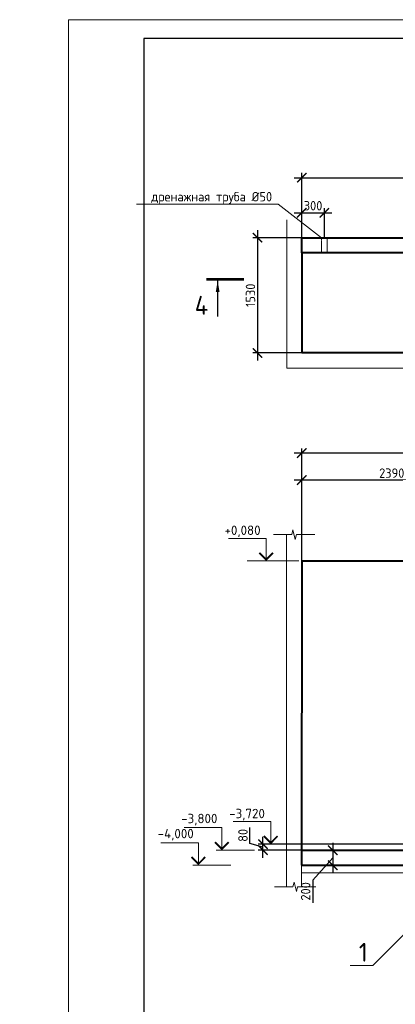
# Model space of a CAD drawing. Header units: millimetres. Extents: x 130535 to 3472113, y -52734 to 121434.
# Tile 63 of 100: x 602507 to 612487, y 8071 to 34210. Entities that reach past the tile are written whole.
import ezdxf
from ezdxf import colors
from ezdxf.entities.mleader import LeaderData, LeaderLine
from ezdxf.math import Vec2, Vec3

# ---------------------------------------------------------------- set-up
doc = ezdxf.new("R2010")
doc.units = ezdxf.units.MM
doc.linetypes.add('DASHED', pattern=[7, 5, -2, 0])
doc.layers.get('DEFPOINTS').update_dxf_attribs({"color": 1, "lineweight": 0})
for name, color, linetype, lineweight in [('РАЗМЕРЫ', 1, 'Continuous', 9), ('Разрез жилая часть$0$Отметки', 1, 'Continuous', 20), ('Символы 0.20', 1, 'Continuous', 20), ('стены монолит', 126, 'Continuous', 40), ('Тонкая', 81, 'Continuous', 20), ('ТОНКИЕ', 7, 'Continuous', 9), ('Штриховая 0.20', 42, 'DASHED', 20)]:
    doc.layers.add(name, color=color, linetype=linetype, lineweight=lineweight)
doc.layers.add('ТОЛСТЫЕ_ОСНОВНЫЕ', color=6, linetype='Continuous')
doc.styles.add('GOST-2.304_Type-B', font='GOST_Common.ttf')
doc.styles.add('ГОСТ', font='isocpeur.TTF')
doc.dimstyles.new('СПДС', dxfattribs={"dimscale": 100, "dimtxt": 2.5, "dimasz": 2.5, "dimexe": 1.25, "dimexo": 0, "dimtad": 1, "dimdec": 0, "dimtxsty": 'GOST-2.304_Type-B', "dimblk": 'ARCHTICK', "dimcen": 2.5, "dimdle": 2, "dimadec": 0, "dimazin": 2, "dimtfac": 0.75, "dimtdec": 0, "dimtmove": 1, "dimatfit": 3, "dimfxl": 1, "dimtolj": 1, "dimarcsym": 1})

# ---------------------------------------------------------------- blocks, each defined once
blk = doc.blocks.new('*U5')
at = {"layer": 'ТОЛСТЫЕ_ОСНОВНЫЕ', "color": 6}
blk.add_lwpolyline([(20, 5), (589, 5), (589, 415), (20, 415)], close=True, dxfattribs=at)
at = {"layer": 'ТОНКИЕ'}
blk.add_lwpolyline([(0, 0), (594, 0), (594, 420), (0, 420)], close=True, dxfattribs=at)
blk = doc.blocks.new('_None')
blk = doc.blocks.new('_ArchTick')
at = {"color": 0, "linetype": 'ByBlock', "const_width": 0.15}
blk.add_lwpolyline([(-0.5, -0.5), (0.5, 0.5)], dxfattribs=at)
blk = doc.blocks.new('*D305')
at = {"layer": 'DEFPOINTS', "color": 0, "linetype": 'Continuous', "lineweight": 0, "transparency": 16777216}
for p in [(610002, 22703), (610002, 19841), (625382, 19841)]:
    blk.add_point(p, dxfattribs=at)
at = {"layer": 'РАЗМЕРЫ', "color": 0, "linetype": 'Continuous', "lineweight": -2, "transparency": 16777216}
for p, q in [((610002, 19841), (610002, 22828)), ((625382, 19841), (625382, 22828)), ((625582, 22703), (609802, 22703))]:
    blk.add_line(p, q, dxfattribs=at)
at = {"layer": 'РАЗМЕРЫ', "color": 0, "linetype": 'Continuous', "lineweight": -2, "transparency": 16777216, "xscale": 250, "yscale": 250, "zscale": 250, "rotation": 180}
blk.add_blockref('_ArchTick', (610002, 22703), dxfattribs=at)
at = {"layer": 'РАЗМЕРЫ', "color": 0, "linetype": 'Continuous', "lineweight": -2, "transparency": 16777216, "xscale": 250, "yscale": 250, "zscale": 250}
blk.add_blockref('_ArchTick', (625382, 22703), dxfattribs=at)
at = {"layer": 'РАЗМЕРЫ', "color": 0, "linetype": 'Continuous', "lineweight": 0, "transparency": 16777216, "insert": (617692, 22891), "char_height": 250, "attachment_point": 5, "style": 'GOST-2.304_Type-B'}
blk.add_mtext('\\A1;7690', dxfattribs=at)
blk = doc.blocks.new('*D306')
at = {"layer": 'DEFPOINTS', "color": 0, "linetype": 'Continuous', "lineweight": 0, "transparency": 16777216}
for p in [(610002, 21985), (610002, 19841), (614782, 12573)]:
    blk.add_point(p, dxfattribs=at)
at = {"layer": 'РАЗМЕРЫ', "color": 0, "linetype": 'Continuous', "lineweight": -2, "transparency": 16777216}
for p, q in [((614982, 21985), (609802, 21985)), ((610002, 19841), (610002, 22110)), ((614782, 12573), (614782, 22110))]:
    blk.add_line(p, q, dxfattribs=at)
at = {"layer": 'РАЗМЕРЫ', "color": 0, "linetype": 'Continuous', "lineweight": -2, "transparency": 16777216, "xscale": 250, "yscale": 250, "zscale": 250, "rotation": 180}
blk.add_blockref('_ArchTick', (610002, 21985), dxfattribs=at)
at = {"layer": 'РАЗМЕРЫ', "color": 0, "linetype": 'Continuous', "lineweight": -2, "transparency": 16777216, "xscale": 250, "yscale": 250, "zscale": 250}
blk.add_blockref('_ArchTick', (614782, 21985), dxfattribs=at)
at = {"layer": 'РАЗМЕРЫ', "color": 0, "linetype": 'Continuous', "lineweight": 0, "transparency": 16777216, "insert": (612392, 22172), "char_height": 250, "attachment_point": 5, "style": 'GOST-2.304_Type-B'}
blk.add_mtext('\\A1;2390', dxfattribs=at)
blk = doc.blocks.new('*D307')
at = {"layer": 'DEFPOINTS', "color": 0, "linetype": 'Continuous', "lineweight": 0, "transparency": 16777216}
for p in [(610002, 28422), (608826, 25362), (610002, 25362)]:
    blk.add_point(p, dxfattribs=at)
at = {"layer": 'РАЗМЕРЫ', "color": 0, "linetype": 'Continuous', "lineweight": -2, "transparency": 16777216}
for p, q in [((608826, 28622), (608826, 25162)), ((610002, 28422), (608701, 28422)), ((610002, 25362), (608701, 25362))]:
    blk.add_line(p, q, dxfattribs=at)
at = {"layer": 'РАЗМЕРЫ', "color": 0, "linetype": 'Continuous', "lineweight": -2, "transparency": 16777216, "xscale": 250, "yscale": 250, "zscale": 250}
for p, rotation in [((608826, 28422), 90), ((608826, 25362), 270)]:
    blk.add_blockref('_ArchTick', p, dxfattribs=dict(at, rotation=rotation))
at = {"layer": 'РАЗМЕРЫ', "color": 0, "linetype": 'Continuous', "lineweight": 0, "transparency": 16777216, "insert": (608639, 26892), "char_height": 250, "attachment_point": 5, "rotation": 90, "style": 'GOST-2.304_Type-B'}
blk.add_mtext('\\A1;1530', dxfattribs=at)
blk = doc.blocks.new('*D308')
at = {"layer": 'DEFPOINTS', "color": 0, "linetype": 'Continuous', "lineweight": 0, "transparency": 16777216}
for p in [(625382, 30016), (625382, 28422), (610002, 28222)]:
    blk.add_point(p, dxfattribs=at)
at = {"layer": 'РАЗМЕРЫ', "color": 0, "linetype": 'Continuous', "lineweight": -2, "transparency": 16777216}
for p, q in [((610002, 28222), (610002, 30141)), ((625382, 28422), (625382, 30141)), ((609802, 30016), (625582, 30016))]:
    blk.add_line(p, q, dxfattribs=at)
at = {"layer": 'РАЗМЕРЫ', "color": 0, "linetype": 'Continuous', "lineweight": -2, "transparency": 16777216, "xscale": 250, "yscale": 250, "zscale": 250, "rotation": 180}
blk.add_blockref('_ArchTick', (610002, 30016), dxfattribs=at)
at = {"layer": 'РАЗМЕРЫ', "color": 0, "linetype": 'Continuous', "lineweight": -2, "transparency": 16777216, "xscale": 250, "yscale": 250, "zscale": 250}
blk.add_blockref('_ArchTick', (625382, 30016), dxfattribs=at)
at = {"layer": 'РАЗМЕРЫ', "color": 0, "linetype": 'Continuous', "lineweight": 0, "transparency": 16777216, "insert": (617692, 30204), "char_height": 250, "attachment_point": 5, "style": 'GOST-2.304_Type-B'}
blk.add_mtext('\\A1;7690', dxfattribs=at)
blk = doc.blocks.new('*D329')
at = {"layer": 'DEFPOINTS', "color": 0, "linetype": 'Continuous', "lineweight": 0, "transparency": 16777216}
for p in [(610602, 29083), (610002, 28422), (610602, 28422)]:
    blk.add_point(p, dxfattribs=at)
at = {"layer": 'РАЗМЕРЫ', "color": 0, "linetype": 'Continuous', "lineweight": -2, "transparency": 16777216}
for p, q in [((609802, 29083), (610802, 29083)), ((610002, 28422), (610002, 29208)), ((610602, 28422), (610602, 29208))]:
    blk.add_line(p, q, dxfattribs=at)
at = {"layer": 'РАЗМЕРЫ', "color": 0, "linetype": 'Continuous', "lineweight": -2, "transparency": 16777216, "xscale": 250, "yscale": 250, "zscale": 250, "rotation": 180}
blk.add_blockref('_ArchTick', (610002, 29083), dxfattribs=at)
at = {"layer": 'РАЗМЕРЫ', "color": 0, "linetype": 'Continuous', "lineweight": -2, "transparency": 16777216, "xscale": 250, "yscale": 250, "zscale": 250}
blk.add_blockref('_ArchTick', (610602, 29083), dxfattribs=at)
at = {"layer": 'РАЗМЕРЫ', "color": 0, "linetype": 'Continuous', "lineweight": 0, "transparency": 16777216, "insert": (610302, 29271), "char_height": 250, "attachment_point": 5, "style": 'GOST-2.304_Type-B'}
blk.add_mtext('\\A1;300', dxfattribs=at)
blk = doc.blocks.new('*D486')
at = {"layer": 'DEFPOINTS', "color": 0, "linetype": 'Continuous', "lineweight": 0, "transparency": 16777216}
for p in [(613379, 12161, -700), (610824, 11761), (613379, 11761, -1050)]:
    blk.add_point(p, dxfattribs=at)
at = {"layer": 'РАЗМЕРЫ', "color": 0, "linetype": 'Continuous', "lineweight": -2, "transparency": 16777216}
for p, q in [((610824, 12361), (610824, 11561)), ((613379, 12161), (610699, 12161)), ((610824, 11961), (610293, 11369)), ((613379, 11761), (610699, 11761)), ((610293, 11369), (610293, 10769))]:
    blk.add_line(p, q, dxfattribs=at)
at = {"layer": 'РАЗМЕРЫ', "color": 0, "linetype": 'Continuous', "lineweight": -2, "transparency": 16777216, "xscale": 250, "yscale": 250, "zscale": 250}
for p, rotation in [((610824, 12161), 90), ((610824, 11761), 270)]:
    blk.add_blockref('_ArchTick', p, dxfattribs=dict(at, rotation=rotation))
at = {"layer": 'РАЗМЕРЫ', "color": 0, "linetype": 'Continuous', "lineweight": 0, "transparency": 16777216, "insert": (610105, 11069), "char_height": 250, "attachment_point": 5, "rotation": 90, "style": 'GOST-2.304_Type-B'}
blk.add_mtext('\\A1;200', dxfattribs=at)
blk = doc.blocks.new('*D489')
at = {"layer": 'DEFPOINTS', "color": 0, "linetype": 'Continuous', "lineweight": 0, "transparency": 16777216}
for p in [(608970, 12321), (614782, 12321), (610126, 12161, -3225)]:
    blk.add_point(p, dxfattribs=at)
at = {"layer": 'РАЗМЕРЫ', "color": 0, "linetype": 'Continuous', "lineweight": -2, "transparency": 16777216}
for p, q in [((608626, 12344), (608626, 12769)), ((608970, 12241), (608626, 12344)), ((614782, 12321), (608845, 12321)), ((608970, 11961), (608970, 12521)), ((610126, 12161), (608845, 12161))]:
    blk.add_line(p, q, dxfattribs=at)
at = {"layer": 'РАЗМЕРЫ', "color": 0, "linetype": 'Continuous', "lineweight": -2, "transparency": 16777216, "xscale": 250, "yscale": 250, "zscale": 250}
for p, rotation in [((608970, 12321), 90), ((608970, 12161), 270)]:
    blk.add_blockref('_ArchTick', p, dxfattribs=dict(at, rotation=rotation))
at = {"layer": 'РАЗМЕРЫ', "color": 0, "linetype": 'Continuous', "lineweight": 0, "transparency": 16777216, "insert": (608439, 12556), "char_height": 250, "attachment_point": 5, "rotation": 90, "style": 'GOST-2.304_Type-B'}
blk.add_mtext('\\A1;80', dxfattribs=at)

msp = doc.modelspace()

# ---------------------------------------------------------------- linework, layer by layer
at = {"layer": 'РАЗМЕРЫ', "linetype": 'Continuous', "lineweight": 0}
for p, q in [((609601.9, 24961.7, -700), (609601.9, 28896.8)), ((610001.9, 25361.7), (610001.9, 28896.8)), ((628180.7, 25361.7, -700), (608837, 25361.7, -700)), ((628180.7, 24961.7, -700), (609601.9, 24961.7, -700)), ((609597.4, 20539.1, 700), (609597.4, 11192.8)), ((609997.4, 20539.1), (609997.4, 11192.8, -700))]:
    msp.add_line(p, q, dxfattribs=at)
at = {"layer": 'Символы 0.20', "color": 1, "linetype": 'Continuous', "lineweight": 20, "ltscale": 100}
for p, q in [((609054.5, 20440.8), (608054.5, 20440.8)), ((609920.6, 19840.8), (608552.6, 19840.8)), ((609178.6, 12920.8, -7150), (608178.6, 12920.8, -7150)), ((607877.9, 12760.8, -7850), (606877.9, 12760.8, -7850)), ((607254.2, 12360.8, -7150), (606254.2, 12360.8, -7150)), ((608744, 12160.8, -7850), (607877.9, 12160.8, -7850)), ((608120.3, 11760.8, -7150), (607254.2, 11760.8, -7150))]:
    msp.add_line(p, q, dxfattribs=at)
at = {"layer": 'Символы 0.20', "color": 1, "linetype": 'Continuous', "lineweight": 20, "ltscale": 10000}
for p, q in [((607727.9, 12160.8, -7850), (608027.9, 12160.8, -7850)), ((607104.2, 11760.8, -7150), (607404.2, 11760.8, -7150))]:
    msp.add_line(p, q, dxfattribs=at)
msp.add_lwpolyline([(609054.5, 19840.8), (609054.5, 20440.8)], dxfattribs=at)
at = {"layer": 'Символы 0.20', "color": 1, "linetype": 'Continuous', "lineweight": 20, "ltscale": 10000, "const_width": 50}
msp.add_lwpolyline([(609236.8, 20058.5), (609054.5, 19876.2), (608872.2, 20058.5)], dxfattribs=at)
at = {"layer": 'Символы 0.20', "color": 1, "linetype": 'Continuous', "lineweight": 20, "ltscale": 10000}
for points, elevation in [([(609178.6, 12320.8), (609178.6, 12920.8)], -7150), ([(607877.9, 12160.8), (607877.9, 12760.8)], -7850), ([(607254.2, 11760.8), (607254.2, 12360.8)], -7150)]:
    msp.add_lwpolyline(points, dxfattribs=dict(at, elevation=elevation))
at = {"layer": 'Символы 0.20', "color": 1, "linetype": 'Continuous', "lineweight": 20, "ltscale": 10000, "const_width": 50}
for points, elevation in [([(609360.9, 12538.5), (609178.6, 12356.2), (608996.2, 12538.5)], -7150), ([(608060.3, 12378.5), (607877.9, 12196.2), (607695.6, 12378.5)], -7850), ([(607436.5, 11978.5), (607254.2, 11796.2), (607071.8, 11978.5)], -7150)]:
    msp.add_lwpolyline(points, dxfattribs=dict(at, elevation=elevation))
at = {"layer": 'стены монолит', "ltscale": 100}
for p, q in [((610001.9, 28021.7, -700), (610001.9, 25361.7)), ((610001.9, 19840.8), (609997.4, 11760.8, -700)), ((610001.9, 19840.8), (625381.9, 19840.8)), ((609997.4, 12160.8), (614777.5, 12160.8, -700)), ((609997.4, 11760.8, -700), (614777.4, 11760.8, -700))]:
    msp.add_line(p, q, dxfattribs=at)
at = {"layer": 'стены монолит', "color": 0, "lineweight": 18, "ltscale": 100}
msp.add_line((609997.4, 11560.8, -700), (614831, 11560.8, -700), dxfattribs=at)
at = {"layer": 'стены монолит', "ltscale": 100}
msp.add_lwpolyline([(610001.9, 28421.7), (625381.9, 28421.7), (625381.9, 28021.7), (610001.9, 28021.7)], close=True, dxfattribs=at)
msp.add_lwpolyline([(625381.9, 28021.7), (627781.9, 28021.7), (627781.9, 25361.7), (610001.9, 25361.7)], dxfattribs=at)
at = {"layer": 'Тонкая', "elevation": 700}
msp.add_lwpolyline([(609246.5, 20539.1), (609321.5, 20539.1), (609736.3, 20539.1), (609767.5, 20664.1), (609830, 20414.1), (609861.3, 20539.1), (610276, 20539.1), (610351, 20539.1)], dxfattribs=at)
at = {"layer": 'Тонкая'}
msp.add_lwpolyline([(609275.3, 11192.8), (609350.3, 11192.8), (609765, 11192.8), (609796.3, 11317.8), (609858.8, 11067.8), (609890, 11192.8), (610304.8, 11192.8), (610379.8, 11192.8)], dxfattribs=at)
at = {"layer": 'ТОНКИЕ', "linetype": 'Continuous', "lineweight": 25, "ltscale": 200}
msp.add_line((607767.2, 27278.3), (607767.2, 26328.3), dxfattribs=at)
at = {"layer": 'ТОНКИЕ', "linetype": 'Continuous', "lineweight": 25, "ltscale": 200, "const_width": 70}
msp.add_lwpolyline([(607467.2, 27313.3), (608467.2, 27313.3)], dxfattribs=at)
at = {"layer": 'ТОНКИЕ', "linetype": 'Continuous', "lineweight": 25, "ltscale": 200}
msp.add_solid([(607767.2, 27278.3), (607817.5, 26977.9), (607716.9, 26977.9)], dxfattribs=at)
at = {"layer": 'Штриховая 0.20'}
msp.add_lwpolyline([(610676.9, 28421.7), (610676.9, 28021.7), (610526.9, 28021.7), (610526.9, 28421.7)], close=True, dxfattribs=at)

# ---------------------------------------------------------------- block references
at = {"xscale": 100, "yscale": 100, "zscale": 100}
msp.add_blockref('*U5', (603807.5, -7790.1), dxfattribs=at)
msp.add_blockref('*U5', (603807.5, -7790.1), dxfattribs=at)

# ---------------------------------------------------------------- texts
at = {"insert": (153574.3, 18462.6), "char_height": 330, "attachment_point": 1, "style": 'ГОСТ'}
msp.add_mtext_dynamic_manual_height_columns('\\pi10055.14148;{\\H1.5152x;\\P\\pi7542.56108;Общие указания\\P\\pi1650;}1.^IРабочая документация разработана в соответствии с заданием на проектирование, требованиями действующих технических регламентов, стандартов, сводов правил и других документов, содержащих установленные требования.\\P2.^IРабочая документация выполнена в соответствии со следующими нормативными и техническими документами:\\P-^IСП 20.13330.2016 "Нагрузки и Воздействия";\\P-^IСП 63.13330.2012 "Бетонные и железобетонные конструкции. Основные положения";\\P-^IСП 22.13330.2016 "Основания зданий и сооружений";\\P-^IСП 45.13330.2012 "Земляные сооружения, основания и фундаменты".\\P3.   За относительную отметку 0,000 принята отметка чистого пола первого этажа.\\P4.^IПеречень видов работ, для которых необходимо составлять акты освидетельствования скрытых работ:\\P-^Iармирование конструкций;\\P-^Iосвидетельствование опалубки перед бетонированием;\\P-^Iвыполнение сварочных работ;\\P-^Iотбор контрольных проб бетона;\\P-^Iсоответствие законченных железобетонных конструкций проекту с отображением качества работ;\\P-^Iустройство монолитных конструкций, выполняемых в зимнее время;  \\P\\pi0;        -    устройство гидроизоляции;\\P\\pi1650;-^Iуплотнение грунтов и обратную засыпку.\\PЗапрещается выполнение последующих работ при отсутствии актов освидетельствования предшествующих скрытых работ во всех случаях.\\P\\pi0;        5. Проект рассчитан на производство работ в период положительных температур. В случае выполнения работ при отрицательных температурах необходимо выполнять требования СНиП часть 3 по производству работ и ППР.\\P        6. При минимальной температуре воздуха до минус 15°С допускается:\\P\\pi1650;-выдерживание бетона в конструкции методом термоса, при предварительном разогреве бетонной смеси;\\P -форсированный электроразогрев бетона в конструкции с повторным уплотнением.\\PПри минимальной температуре воздуха до минус 25°С допускается:\\P -обогрев бетона в греющей опалубке с помощью низкотемпературных электронагревателей;\\P -электродный сквозной прогрев бетона;\\P -электрообогрев с помощью греющего провода.', width=18460.283, gutter_width=5800, heights=[33815.2], dxfattribs=at)
at = {"layer": 'Разрез жилая часть$0$Отметки', "linetype": 'Continuous', "lineweight": 25, "ltscale": 100, "style": 'ГОСТ'}
for s, p in [('+0,080', (607949.5, 20530.8)), ('-3,800', (606797.9, 12878.3, -7850)), ('-3,720', (608073.6, 13010.8, -7150)), ('-4,000', (606174.2, 12478.3, -7150))]:
    msp.add_text(s, height=250, dxfattribs=at).set_placement(p)
at = {"layer": 'ТОНКИЕ', "linetype": 'Continuous', "lineweight": 0, "insert": (607337.2, 26628.3), "char_height": 500, "attachment_point": 5, "style": 'GOST-2.304_Type-B'}
msp.add_mtext_dynamic_manual_height_columns('4', width=723.88, gutter_width=25, heights=[0], dxfattribs=at)

# ---------------------------------------------------------------- dimensions: what is measured, and where the dimension line sits
at = {"layer": 'РАЗМЕРЫ', "linetype": 'Continuous', "lineweight": 0}
for base, p1, p2, angle, picture, middle in [((625381.9, 30016.4), (610001.9, 28221.7), (625381.9, 28421.7), 180, '*D308', (617691.9, 30203.9)), ((610601.9, 29083.3), (610001.9, 28421.7), (610601.9, 28421.7), 180, '*D329', (610301.9, 29270.8)), ((608826.3, 25361.7), (610001.9, 28421.7), (610001.9, 25361.7), 90, '*D307', (608638.8, 26891.7)), ((608970.2, 12320.8), (610126, 12160.8, -3225), (614782, 12320.8), 90, '*D489', (608438.9, 12406.4))]:
    dim = msp.add_linear_dim(base=base, p1=p1, p2=p2, angle=angle, dimstyle='СПДС', override={"dimlfac": 0.5}, dxfattribs=at)
    dim.commit()
    dim.dimension.update_dxf_attribs({"geometry": picture, "text_midpoint": middle})
for base, p1, picture, middle in [((610001.9, 22703.3), (625381.9, 19840.8), '*D305', (617691.9, 22890.8)), ((610001.9, 21984.5), (614782, 12572.8), '*D306', (612392, 22172))]:
    dim = msp.add_linear_dim(base=base, p1=p1, p2=(610001.9, 19840.8), dimstyle='СПДС', override={"dimlfac": 0.5, "dimrnd": 5}, dxfattribs=at)
    dim.commit()
    dim.dimension.update_dxf_attribs({"geometry": picture, "text_midpoint": middle})
dim = msp.add_linear_dim(base=(610823.8, 11760.8, -3225), p1=(613378.5, 12160.8, -3925), p2=(613378.5, 11760.8, -4275), angle=90, dimstyle='СПДС', override={"dimlfac": 0.5}, dxfattribs=at)
dim.commit()
dim.dimension.update_dxf_attribs({"geometry": '*D486', "text_midpoint": (610292.5, 11306.9, -3225), "dimtype": 160})

# ---------------------------------------------------------------- leaders
at = {"layer": 'Символы 0.20'}
ml = msp.add_multileader_mtext('Standard', dxfattribs=at)
ml.set_content('дренажная труба %%C50', color=256, style='GOST-2.304_Type-B')
ml.set_leader_properties(color=256, linetype='ByLayer', lineweight=-1)
ml.set_arrow_properties(name='NONE')
ml.build(insert=Vec2(0, 0))
ml.multileader.update_dxf_attribs({"text_left_attachment_type": 6, "text_right_attachment_type": 6, "dogleg_length": 1, "arrow_head_size": 18, "scale": 20})
ctx = ml.context
ctx.base_point, ctx.scale, ctx.char_height, ctx.arrow_head_size, ctx.landing_gap_size, ctx.plane_origin = Vec3(605937.9, 29310.7), 20, 250, 18, 9, Vec3(615506, 23441)
ctx.left_attachment, ctx.right_attachment, ctx.text_align_type = 6, 6, 1
notes = []
notes.append((ctx, [(1, (1, 1, 0), (609378.1, 29310.7), (-1, 0), 101, [(0, [(610526.9, 28421.7)], 0, [])])]))
ctx.mtext.insert, ctx.mtext.alignment, ctx.mtext.flow_direction = Vec3(607607.5, 29635.7), 2, 5
at = {"layer": 'Символы 0.20', "ltscale": 100}
ml = msp.add_multileader_mtext('Standard', dxfattribs=at)
ml.set_content('Труба Тр\\Pниз трубы на 50 мм выше верха плиты', color=256, style='ГОСТ')
ml.set_leader_properties(color=256, linetype='ByLayer', lineweight=-1)
ml.set_arrow_properties(name='NONE')
ml.build(insert=Vec2(0, 0))
ml.multileader.update_dxf_attribs({"text_left_attachment_type": 6, "text_right_attachment_type": 6, "dogleg_length": 2.5, "arrow_head_size": 45, "scale": 100})
ctx = ml.context
ctx.base_point, ctx.scale, ctx.char_height, ctx.arrow_head_size, ctx.landing_gap_size, ctx.plane_origin = Vec3(569521.5, 12390.6), 100, 300, 45, 22.5, Vec3(579228, 9080.1)
ctx.left_attachment, ctx.right_attachment = 6, 6
notes.append((ctx, [(0, (1, 1, 0), (569271.5, 12390.6), (1, 0), 250, [(0, [(569736.8, 10495.1)], 0, [])])]))
ctx.mtext.insert, ctx.mtext.width, ctx.mtext.flow_direction = Vec3(569544, 12780.6), 3780.751, 5
ml = msp.add_multileader_mtext('Standard', dxfattribs=at)
ml.set_content('Труба Тр\\Pниз трубы на 50 мм выше верха плиты', color=256, style='ГОСТ')
ml.set_leader_properties(color=256, linetype='ByLayer', lineweight=-1)
ml.set_arrow_properties(name='NONE')
ml.build(insert=Vec2(0, 0))
ml.multileader.update_dxf_attribs({"text_left_attachment_type": 6, "text_right_attachment_type": 6, "dogleg_length": 2.5, "arrow_head_size": 45, "scale": 100})
ctx = ml.context
ctx.base_point, ctx.scale, ctx.char_height, ctx.arrow_head_size, ctx.landing_gap_size, ctx.plane_origin = Vec3(501440.4, 12197.9), 100, 300, 45, 22.5, Vec3(511146.9, 8887.5)
ctx.left_attachment, ctx.right_attachment = 6, 6
notes.append((ctx, [(1, (1, 1, 0), (505500.4, 12197.9), (-1, 0), 250, [(0, [(506139.9, 10557.6)], 0, [])])]))
ctx.mtext.insert, ctx.mtext.width, ctx.mtext.flow_direction = Vec3(501462.9, 12587.9), 3780.751, 5
at = {"layer": 'Символы 0.20'}
ml = msp.add_multileader_mtext('Standard', dxfattribs=at)
ml.set_content('1', color=256, style='GOST-2.304_Type-B')
ml.set_leader_properties(color=256, linetype='ByLayer', lineweight=-1)
ml.set_arrow_properties(name='NONE')
ml.build(insert=Vec2(0, 0))
ml.multileader.update_dxf_attribs({"text_left_attachment_type": 6, "text_right_attachment_type": 6, "dogleg_length": 1, "arrow_head_size": 36, "scale": 20})
ctx = ml.context
ctx.base_point, ctx.scale, ctx.char_height, ctx.arrow_head_size, ctx.landing_gap_size, ctx.plane_origin = Vec3(611499.9, 9103.2, 700), 20, 500, 36, 18, Vec3(619803.6, 12554.1, 700)
ctx.left_attachment, ctx.right_attachment = 6, 6
notes.append((ctx, [(0, (1, 1, 0), (611885.9, 9103.2, 700), (-1, 0), 200, [(0, [(613497.8, 10706.7, 700)], 0, [])])]))
ctx.mtext.insert, ctx.mtext.flow_direction = Vec3(611517.9, 9703.2, 700), 5
at = {"layer": 'Символы 0.20', "ltscale": 100}
ml = msp.add_multileader_mtext('Standard', dxfattribs=at)
ml.set_content('Труба Тр\\Pниз трубы в уровне верха плиты', color=256, style='ГОСТ')
ml.set_leader_properties(color=256, linetype='ByLayer', lineweight=-1)
ml.set_arrow_properties(name='NONE')
ml.build(insert=Vec2(0, 0))
ml.multileader.update_dxf_attribs({"text_left_attachment_type": 6, "text_right_attachment_type": 6, "dogleg_length": 2.5, "arrow_head_size": 45, "scale": 100})
ctx = ml.context
ctx.base_point, ctx.scale, ctx.char_height, ctx.arrow_head_size, ctx.landing_gap_size, ctx.plane_origin = Vec3(439775.3, 9734), 100, 300, 45, 22.5, Vec3(433878.8, 6423.5)
ctx.left_attachment, ctx.right_attachment = 6, 6
notes.append((ctx, [(1, (1, 1, 0), (439525.3, 9734), (1, 0), 250, [(0, [(438885.9, 8093.7)], 0, [])])]))
ctx.mtext.insert, ctx.mtext.width, ctx.mtext.flow_direction = Vec3(439797.8, 10124), 6576.024, 5
ml = msp.add_multileader_mtext('Standard', dxfattribs=at)
ml.set_content('Труба Тр\\Pниз трубы в уровне верха плиты', color=256, style='ГОСТ')
ml.set_leader_properties(color=256, linetype='ByLayer', lineweight=-1)
ml.set_arrow_properties(name='NONE')
ml.build(insert=Vec2(0, 0))
ml.multileader.update_dxf_attribs({"text_left_attachment_type": 6, "text_right_attachment_type": 6, "dogleg_length": 2.5, "arrow_head_size": 45, "scale": 100})
ctx = ml.context
ctx.base_point, ctx.scale, ctx.char_height, ctx.arrow_head_size, ctx.landing_gap_size, ctx.plane_origin = Vec3(374236, 9404.1), 100, 300, 45, 22.5, Vec3(368339.5, 6093.6)
ctx.left_attachment, ctx.right_attachment = 6, 6
notes.append((ctx, [(1, (1, 1, 0), (373986, 9404.1), (1, 0), 250, [(0, [(373346.6, 7763.7)], 0, [])])]))
ctx.mtext.insert, ctx.mtext.width, ctx.mtext.flow_direction = Vec3(374258.5, 9794.1), 6442.783, 5
ml = msp.add_multileader_mtext('Standard', dxfattribs=at)
ml.set_content('Щебень фр.20-40', color=256, style='ГОСТ')
ml.set_leader_properties(color=256, linetype='ByLayer', lineweight=-1)
ml.set_arrow_properties(name='NONE')
ml.build(insert=Vec2(0, 0))
ml.multileader.update_dxf_attribs({"text_left_attachment_type": 6, "text_right_attachment_type": 6, "dogleg_length": 2.5, "arrow_head_size": 45, "scale": 100})
ctx = ml.context
ctx.base_point, ctx.scale, ctx.char_height, ctx.arrow_head_size, ctx.landing_gap_size, ctx.plane_origin = Vec3(499616, 8365.1), 100, 300, 45, 22.5, Vec3(507147.5, 5054.7)
ctx.left_attachment, ctx.right_attachment = 6, 6
notes.append((ctx, [(1, (1, 1, 0), (501501, 8365.1), (-1, 0), 250, [(0, [(503252, 9791.6)], 0, [])])]))
ctx.mtext.insert, ctx.mtext.width, ctx.mtext.flow_direction = Vec3(499638.5, 8755.1), 2129.129, 5
ml = msp.add_multileader_mtext('Standard', dxfattribs=at)
ml.set_content('Щебень фр.20-40', color=256, style='ГОСТ')
ml.set_leader_properties(color=256, linetype='ByLayer', lineweight=-1)
ml.set_arrow_properties(name='NONE')
ml.build(insert=Vec2(0, 0))
ml.multileader.update_dxf_attribs({"text_left_attachment_type": 6, "text_right_attachment_type": 6, "dogleg_length": 2.5, "arrow_head_size": 45, "scale": 100})
ctx = ml.context
ctx.base_point, ctx.scale, ctx.char_height, ctx.arrow_head_size, ctx.landing_gap_size, ctx.plane_origin = Vec3(573727.1, 8341.3), 100, 300, 45, 22.5, Vec3(567830.5, 5030.9)
ctx.left_attachment, ctx.right_attachment = 6, 6
notes.append((ctx, [(1, (1, 1, 0), (573477.1, 8341.3), (1, 0), 250, [(0, [(571726, 9767.8)], 0, [])])]))
ctx.mtext.insert, ctx.mtext.width, ctx.mtext.flow_direction = Vec3(573749.6, 8731.3), 2129.129, 5
for ctx, leaders in notes:
    for number, flags, end, landing, length, lines in leaders:
        leader = LeaderData()
        leader.index, (leader.has_last_leader_line, leader.has_dogleg_vector, leader.attachment_direction) = number, flags
        leader.last_leader_point, leader.dogleg_vector, leader.dogleg_length = Vec3(end), Vec3(landing), length
        for number, points, colour, breaks in lines:
            line = LeaderLine()
            line.index, line.vertices, line.color, line.breaks = number, Vec3.list(points), colors.encode_raw_color(colour), breaks
            leader.lines.append(line)
        ctx.leaders.append(leader)

doc.saveas('drawing.dxf')
